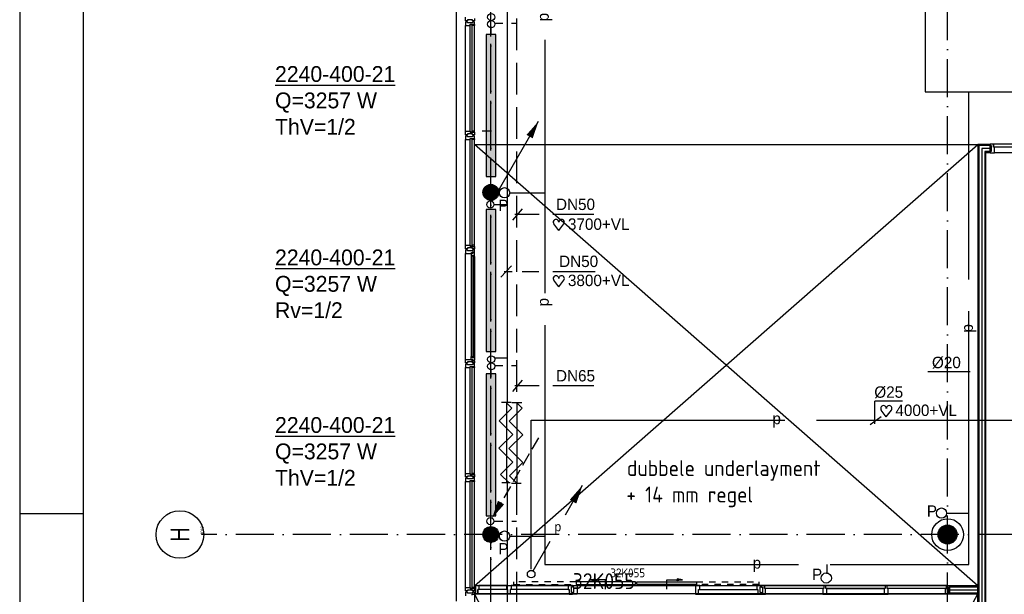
# Model space of a CAD drawing. Extents: x -866131 to -691536, y 173952 to 258052.
# Tile 33 of 160: x -866131 to -850608, y 232078 to 241147. Entities that reach past the tile are written whole.
import ezdxf
from ezdxf.enums import TextEntityAlignment as Align

# ---------------------------------------------------------------- set-up
doc = ezdxf.new("R2010")
doc.units = 0
doc.header["$LTSCALE"] = 100
for name, pattern in [('2322000', [45, 40, -5]), ('2322107', [2000, 1000, 1000]), ('2322108', [7, 5, -2]), ('CENTER4', [5, 3.125, -0.625, 0.625, -0.625]), ('DASHDOT', [9, 6, -1.5, 0, -1.5]), ('HIDDEN', [2, 1, -1])]:
    doc.linetypes.add(name, pattern=pattern)
doc.layers.get('0').update_dxf_attribs({"linetype": 'CONTINUOUS'})
for name, color, linetype in [('00KAD025', 2, 'CONTINUOUS'), ('00KAD070', 5, 'CONTINUOUS'), ('AL$1----_ALGEMEEN', 7, 'CONTINUOUS'), ('AL$1----_MAATVOERING', 7, 'CONTINUOUS'), ('AL$7----_STRAMIEN', 1, 'DASHDOT'), ('AL$8----_HULPKOLOM', 2, 'CONTINUOUS'), ('AL$8----_HULPLIJNEN', 2, 'CONTINUOUS'), ('AL21----_BUITENWAND', 4, 'CONTINUOUS'), ('AL22----_BINNENWAND', 7, 'CONTINUOUS'), ('AL28----_KONSTRUKTIE', 3, 'CONTINUOUS'), ('AL31----_BUITENKOZ', 7, 'CONTINUOUS'), ('AL32----_BINNENKOZ', 7, 'CONTINUOUS'), ('AL32----_KOZIJNMERK', 1, 'CONTINUOUS'), ('ALL-----_REFLIJNEN', 8, 'CONTINUOUS'), ('ALN-----_BLOCKNAAM', 2, 'CONTINUOUS'), ('ALXAA---_GEWBETON', 12, 'CONTINUOUS'), ('ALXOU---_GLAS', 7, 'CONTINUOUS'), ('WI561---', 1, 'CONTINUOUS'), ('WL$1----', 4, 'CONTINUOUS'), ('WL561---', 4, 'CONTINUOUS'), ('WL561---_AANVOER', 4, 'CONTINUOUS'), ('WL561---_RETOUR', 4, 'CONTINUOUS'), ('WL570---_RETOUR', 3, 'CONTINUOUS'), ('WL570---_TOEVOER', 3, 'CONTINUOUS'), ('WM$1----', 1, 'CONTINUOUS'), ('WM570---', 1, 'CONTINUOUS')]:
    doc.layers.add(name, color=color, linetype=linetype)
doc.styles.add('BURO-018', font='BUROFONT.shx', dxfattribs={"height": 180})
doc.styles.add('BURO-025', font='BUROFONT.shx', dxfattribs={"height": 250})
doc.styles.get("Standard").update_dxf_attribs({"font": 'ISOCP'})

# ---------------------------------------------------------------- blocks, each defined once
blk = doc.blocks.new('1010')
at = {"layer": 'AL$7----_STRAMIEN', "color": 7, "linetype": 'CONTINUOUS'}
blk.add_circle((0, 750), 750, dxfattribs=at)
at = {"layer": 'ALN-----_BLOCKNAAM', "linetype": 'CONTINUOUS'}
blk.add_text('1010', height=100, dxfattribs=at).set_placement((0, 0))
blk = doc.blocks.new('32K055')
at = {"layer": 'AL31----_BUITENKOZ'}
for points in [[(273, 144), (355, 160), (355, 144)], [(1728, 144), (1646, 160), (1646, 144)], [(273, 144), (355, 128), (355, 144)], [(516, -3), (516, 144), (273, 144)], [(1485, -3), (1485, 144), (1728, 144)], [(1728, 144), (1646, 128), (1646, 144)]]:
    blk.add_lwpolyline(points, dxfattribs=at)
at = {"layer": 'AL31----_BUITENKOZ', "color": 1, "linetype": 'HIDDEN'}
for points in [[(52, 112), (-933, 112), (-933, 71), (52, 71)], [(1949, 112), (2934, 112), (2934, 71), (1949, 71)]]:
    blk.add_lwpolyline(points, dxfattribs=at)
at = {"layer": 'AL31----_BUITENKOZ', "linetype": 'CONTINUOUS'}
for points in [[(991, 71), (991, 112), (52, 112), (52, 71)], [(1011, 71), (1011, 112), (1949, 112), (1949, 71)]]:
    blk.add_lwpolyline(points, close=True, dxfattribs=at)
at = {"layer": 'AL32----_BINNENKOZ'}
for points in [[(0, -82), (0, -57), (16, -57), (16, 35), (0, 35), (0, 57), (67, 57), (67, -6), (67, -6), (67, -82), (0, -82)], [(2968, -82), (2968, -57), (2952, -57), (2952, 35), (2968, 35), (2968, 57), (2901, 57), (2901, -6), (2918, -6), (2918, -82), (2968, -82)]]:
    blk.add_lwpolyline(points, dxfattribs=at)
blk.add_lwpolyline([(2001, -6), (2001, 57), (1934, 57), (1934, -82), (1984, -82), (1984, -6)], close=True, dxfattribs=at)
at = {"layer": 'AL32----_BINNENKOZ', "color": 1}
for points in [[(2001, 57), (2901, 57)], [(1984, -82), (2918, -82)], [(2001, -6), (2901, -6)]]:
    blk.add_lwpolyline(points, dxfattribs=at)
at = {"layer": 'AL32----_KOZIJNMERK'}
blk.add_text('32K055', height=140, dxfattribs=at).set_placement((593, 185))
at = {"layer": 'ALN-----_BLOCKNAAM', "linetype": 'CONTINUOUS'}
blk.add_text('32K055', height=250, dxfattribs=at).set_placement((0, 0))
blk = doc.blocks.new('LDV1107')
at = {"color": 0, "linetype": 'CONTINUOUS'}
blk.add_line((0.25, 0.43), (6.75, 11.69), dxfattribs=at)
blk.add_lwpolyline([(6.75, 11.69, 0, 1, 0), (5.5, 9.53, 1, 1, 0)], format="xyseb", dxfattribs=at)
blk.add_circle((0, 0), 0.5, dxfattribs=at)
blk = doc.blocks.new('LDV3108')
at = {"color": 0, "linetype": 'CONTINUOUS'}
for p, q in [((6.75, 11.69), (5.81, 10.07)), ((5.44, 9.42), (4.5, 7.79)), ((4.13, 7.14), (3.19, 5.52)), ((2.81, 4.87), (1.88, 3.25)), ((1.5, 2.6), (0.56, 0.97))]:
    blk.add_line(p, q, dxfattribs=at)
blk.add_lwpolyline([(0.25, 0.43, 0, 1, 0), (1.5, 2.6, 1, 1, 0)], format="xyseb", dxfattribs=at)
blk.add_circle((0, 0), 0.5, dxfattribs=at)
blk = doc.blocks.new('LDV1')
at = {"color": 0, "linetype": 'CONTINUOUS'}
for p, q in [((4.5, 7.79), (6.75, 11.69)), ((0.25, 0.43), (2.5, 4.33))]:
    blk.add_line(p, q, dxfattribs=at)
blk.add_lwpolyline([(6.75, 11.69, 0, 1, 0), (5.5, 9.53, 1, 1, 0)], format="xyseb", dxfattribs=at)
blk.add_circle((0, 0), 0.5, dxfattribs=at)
at = {"color": 0, "linetype": 'CONTINUOUS', "style": 'BURO-018'}
blk.add_attdef('LD_TEXT1', text='', height=1.8, dxfattribs=at).set_placement((3.5, 6.06), align=Align.MIDDLE)
blk = doc.blocks.new('2322401')
at = {"color": 0, "linetype": 'CONTINUOUS'}
for p, q in [((-0.5, 0.5, 1), (-0.5, 0.5)), ((-0.5, 0.5, 1), (-0.5, -0.5, 1)), ((0.5, 0.5, 1), (-0.5, 0.5, 1)), ((0.5, 0.5), (-0.5, 0.5)), ((-0.5, 0.5), (-0.5, -0.5)), ((0.5, 0.5, 1), (0.5, 0.5)), ((0.5, -0.5, 1), (0.5, 0.5, 1)), ((0.5, -0.5), (0.5, 0.5)), ((-0.5, -0.5, 1), (-0.5, -0.5)), ((-0.5, -0.5, 1), (0.5, -0.5, 1)), ((-0.5, -0.5), (0.5, -0.5)), ((0.5, -0.5, 1), (0.5, -0.5))]:
    blk.add_line(p, q, dxfattribs=at)
blk = doc.blocks.new('CVHATCH1')
at = {"color": 0, "linetype": 'CONTINUOUS'}
blk.add_solid([(-0.5, -0.5), (0.5, -0.5), (-0.5, 0.5), (0.5, 0.5)], dxfattribs=at)
blk = doc.blocks.new('CVRINFO2')
at = {"color": 0, "linetype": 'CONTINUOUS', "style": 'BURO-025'}
for tag, p in [('CV_TEXT125', (0, 0)), ('CV_TEXT225', (0, -4.17)), ('CV_TEXT325', (0, -8.33)), ('CV_TEXT425', (0, -12.5))]:
    blk.add_attdef(tag, p, '', height=2.5, dxfattribs=at)
blk = doc.blocks.new('HART')
at = {"color": 1}
for q in [(-28.1, 39.5), (51.4, 39.5)]:
    blk.add_line((11.6, -12.9), q, dxfattribs=at)
for centre, start, end in [((-10.5, 52.8), 0, 217.18669), ((33.8, 52.8), 322.81331, 180)]:
    blk.add_arc(centre, 22.1, start, end, dxfattribs=at)
blk = doc.blocks.new('2322000-3')
at = {"layer": 'WM$1----', "color": 0, "style": 'BURO-018'}
for p in [(-857853, 241187), (-857853, 236687), (-851166, 236276)]:
    blk.add_text('p', height=180, rotation=90, dxfattribs=at).set_placement(p, align=Align.MIDDLE)
for p in [(-854197, 234825), (-854509, 232547)]:
    blk.add_text('p', height=180, dxfattribs=at).set_placement(p, align=Align.MIDDLE)

msp = doc.modelspace()

# ---------------------------------------------------------------- linework, layer by layer
at = {"color": 3, "linetype": 'CONTINUOUS'}
for p, q in [((-858535.542, 235108.498), (-858381.078, 235108.498)), ((-858458.211, 235100.716), (-858458.211, 233831.154)), ((-858457.922, 235101.909), (-858371.709, 235015.697)), ((-858374.304, 235104.121), (-858214.847, 235104.121)), ((-858295.347, 235101.763), (-858208.988, 235015.404)), ((-858295.347, 235100.569), (-858295.347, 233831.008)), ((-858371.709, 235015.697), (-858571.733, 234815.673)), ((-858208.988, 235015.404), (-858413.096, 234811.296)), ((-858571.733, 234815.673), (-858357.606, 234601.545)), ((-858413.096, 234811.296), (-858198.969, 234597.169)), ((-858357.606, 234601.545), (-858577.32, 234381.832)), ((-858198.969, 234597.169), (-858418.682, 234377.455)), ((-858577.32, 234381.832), (-858357.606, 234162.118)), ((-858418.682, 234377.455), (-858198.969, 234157.741)), ((-858357.606, 234162.118), (-858548.658, 233971.065)), ((-858198.969, 234157.741), (-858410.525, 233946.186)), ((-858548.658, 233971.065), (-858412.978, 233835.384)), ((-858410.525, 233946.186), (-858295.347, 233831.008)), ((-858396.169, 233835.384), (-858529.968, 233835.384)), ((-858375.359, 233831.008), (-858227.623, 233831.008))]:
    msp.add_line(p, q, dxfattribs=at)
at = {"layer": '00KAD025', "linetype": 'CONTINUOUS'}
for p, q in [((-866131.149, 258051.691), (-866131.149, 173951.691)), ((-866131.149, 233351.691), (-865131.149, 233351.691))]:
    msp.add_line(p, q, dxfattribs=at)
at = {"layer": '00KAD070', "linetype": 'CONTINUOUS'}
msp.add_line((-865131.149, 257051.691), (-865131.149, 174951.691), dxfattribs=at)
at = {"layer": 'AL$1----_ALGEMEEN', "color": 8}
for p, q in [((-858959.826, 217014.366), (-851026.336, 232087.866)), ((-851026.336, 232087.866), (-858959.826, 232086.366)), ((-851026.336, 217014.366), (-858959.826, 232086.366)), ((-858959.826, 232086.366), (-858959.826, 217014.366)), ((-851026.336, 217014.366), (-851026.336, 232087.866))]:
    msp.add_line(p, q, dxfattribs=at)
at = {"layer": 'AL$1----_MAATVOERING', "color": 8}
for p, q in [((-858962.826, 232211.366), (-851026.336, 239176.589)), ((-851026.336, 232212.866), (-858962.826, 239176.589)), ((-858962.826, 232211.366), (-858962.826, 239176.589)), ((-858962.826, 239176.589), (-851026.336, 239176.589)), ((-851026.336, 239176.589), (-851026.336, 232212.866)), ((-851026.336, 232212.866), (-858962.826, 232211.366))]:
    msp.add_line(p, q, dxfattribs=at)
at = {"layer": 'AL$7----_STRAMIEN', "color": 1}
for points in [[(-858702.826, 212264.216), (-858702.826, 252853.354)], [(-858702.826, 212080.001), (-858702.826, 252669.139)], [(-851502.826, 212021.228), (-851502.826, 252610.366)], [(-719909.644, 233021.228), (-863263.924, 233021.228)]]:
    msp.add_lwpolyline(points, dxfattribs=at)
at = {"layer": 'AL$8----_HULPKOLOM', "color": 8}
msp.add_circle((-851502.65, 233021.228), 250, dxfattribs=at)
at = {"layer": 'AL$8----_HULPLIJNEN', "color": 8}
msp.add_line((-850911.326, 230711.739), (-850911.326, 237980.177), dxfattribs=at)
at = {"layer": 'AL21----_BUITENWAND', "color": 8}
msp.add_line((-859242.826, 231971.366), (-859242.826, 250961.366), dxfattribs=at)
at = {"layer": 'AL22----_BINNENWAND', "color": 8}
for p, q in [((-850830.326, 239176.589), (-851026.336, 239176.589)), ((-851026.336, 239176.589), (-851026.336, 228608.866)), ((-850830.326, 239051.589), (-850830.326, 239176.589)), ((-850901.336, 228733.866), (-850901.336, 239051.589)), ((-850901.336, 239051.589), (-850830.326, 239051.589)), ((-851026.336, 232212.866), (-851470.326, 232212.866)), ((-851470.326, 232212.866), (-851470.326, 232087.866)), ((-851470.326, 232087.866), (-851026.336, 232087.866)), ((-851026.336, 232087.866), (-851026.336, 232212.866))]:
    msp.add_line(p, q, dxfattribs=at)
at = {"layer": 'AL22----_BINNENWAND', "color": 8, "linetype": 'CONTINUOUS'}
for p, q in [((-850830.326, 239161.589), (-851011.336, 239161.589)), ((-851011.336, 239161.589), (-851011.336, 228623.866)), ((-850830.326, 239066.589), (-850916.336, 239066.589)), ((-850916.336, 239066.589), (-850916.336, 228718.866)), ((-851470.326, 232197.866), (-851026.336, 232197.866)), ((-851470.326, 232102.866), (-851026.336, 232102.866))]:
    msp.add_line(p, q, dxfattribs=at)
at = {"layer": 'AL28----_KONSTRUKTIE', "color": 8}
for centre, radius in [((-858702.826, 238421.228), 125), ((-858702.826, 238421.228), 125), ((-858702.826, 238421.228), 125), ((-858702.826, 238421.228), 125), ((-851502.65, 233021.228), 150), ((-858702.826, 233021.228), 125), ((-858702.826, 233021.228), 125), ((-858702.826, 233021.228), 125), ((-858702.826, 233021.228), 125)]:
    msp.add_circle(centre, radius, dxfattribs=at)
at = {"layer": 'AL31----_BUITENKOZ', "color": 8}
for p, q in [((-859101.826, 241130.366), (-859101.826, 241186.366)), ((-859072.326, 241130.366), (-859101.826, 241130.366)), ((-858992.326, 241144.366), (-859072.326, 241144.366)), ((-859072.326, 241144.366), (-859072.326, 241130.366)), ((-858992.326, 241130.366), (-858992.326, 241144.366)), ((-858962.826, 241130.366), (-858992.326, 241130.366)), ((-858962.826, 241163.366), (-858962.826, 241130.366)), ((-859101.826, 239386.366), (-859101.826, 241056.366)), ((-858962.826, 239386.366), (-858962.826, 241056.366)), ((-859101.826, 237586.366), (-859101.826, 239256.366)), ((-858962.826, 237586.366), (-858962.826, 239256.366)), ((-859072.326, 237512.366), (-859101.826, 237512.366)), ((-859101.826, 237512.366), (-859101.826, 237456.366)), ((-859072.326, 237498.366), (-859072.326, 237512.366)), ((-858962.826, 237512.366), (-858992.326, 237512.366)), ((-858992.326, 237512.366), (-858992.326, 237498.366)), ((-858962.826, 237479.366), (-858962.826, 237512.366)), ((-859101.826, 235786.366), (-859101.826, 237456.366)), ((-859101.826, 237456.366), (-859013.826, 237456.366)), ((-858992.326, 237498.366), (-859072.326, 237498.366)), ((-859013.826, 237456.366), (-859013.826, 237465.366)), ((-859013.826, 237465.366), (-858998.826, 237465.366)), ((-858998.826, 237461.683), (-859013.826, 237461.683)), ((-859013.826, 237461.683), (-859013.826, 237456.366)), ((-859013.826, 237456.366), (-859013.826, 237409.242)), ((-859013.826, 237409.242), (-859013.826, 235833.491)), ((-859013.826, 237409.242), (-859000.826, 237407.183)), ((-859000.826, 237407.183), (-859000.826, 237424.183)), ((-859000.826, 237424.183), (-858959.826, 237424.183)), ((-858998.826, 237465.366), (-858998.826, 237479.366)), ((-858998.826, 237479.366), (-858962.826, 237479.366)), ((-858998.826, 237453.683), (-858998.826, 237461.683)), ((-858993.826, 237453.683), (-858998.826, 237453.683)), ((-858964.068, 237476.183), (-858993.826, 237476.183)), ((-858993.826, 237476.183), (-858993.826, 237453.683)), ((-858962.123, 237424.183), (-858975.655, 237424.183)), ((-858975.655, 237424.183), (-858975.655, 237407.183)), ((-858975.655, 237407.183), (-858962.123, 237407.183)), ((-858964.068, 237469.117), (-858964.068, 237476.183)), ((-858959.826, 237466.668), (-858964.068, 237469.117)), ((-858962.123, 237407.183), (-858962.123, 237424.183)), ((-858959.826, 237424.183), (-858959.826, 237466.668)), ((-858959.826, 237409.242), (-858959.826, 235833.491)), ((-859013.826, 235833.491), (-859000.826, 235835.55)), ((-859013.826, 235786.366), (-859013.826, 235833.491)), ((-859000.826, 235835.55), (-859000.826, 235818.55)), ((-859000.826, 235818.55), (-858959.826, 235818.55)), ((-858975.655, 235818.55), (-858975.655, 235835.55)), ((-858975.655, 235835.55), (-858962.123, 235835.55)), ((-858962.123, 235818.55), (-858975.655, 235818.55)), ((-858962.123, 235835.55), (-858962.123, 235818.55)), ((-858959.826, 235818.55), (-858959.826, 235776.064)), ((-859101.826, 235730.366), (-859101.826, 235786.366)), ((-859101.826, 235786.366), (-859013.826, 235786.366)), ((-859072.326, 235730.366), (-859101.826, 235730.366)), ((-859101.826, 233986.366), (-859101.826, 235656.366)), ((-858992.326, 235744.366), (-859072.326, 235744.366)), ((-859072.326, 235744.366), (-859072.326, 235730.366)), ((-859013.826, 235786.366), (-859013.826, 235777.366)), ((-859013.826, 235781.05), (-859013.826, 235786.366)), ((-858998.826, 235781.05), (-859013.826, 235781.05)), ((-859013.826, 235777.366), (-858998.826, 235777.366)), ((-858993.826, 235789.05), (-858998.826, 235789.05)), ((-858998.826, 235789.05), (-858998.826, 235781.05)), ((-858998.826, 235777.366), (-858998.826, 235763.366)), ((-858998.826, 235763.366), (-858962.826, 235763.366)), ((-858993.826, 235766.55), (-858993.826, 235789.05)), ((-858964.068, 235766.55), (-858993.826, 235766.55)), ((-858992.326, 235730.366), (-858992.326, 235744.366)), ((-858962.826, 235730.366), (-858992.326, 235730.366)), ((-858959.826, 235776.064), (-858964.068, 235773.615)), ((-858964.068, 235773.615), (-858964.068, 235766.55)), ((-858962.826, 235763.366), (-858962.826, 235730.366)), ((-858962.826, 233986.366), (-858962.826, 235656.366)), ((-859101.826, 232186.366), (-859101.826, 233856.366)), ((-858962.826, 232186.366), (-858962.826, 233856.366)), ((-859072.326, 232112.366), (-859101.826, 232112.366)), ((-859101.826, 232112.366), (-859101.826, 232056.366)), ((-859072.326, 232098.366), (-859072.326, 232112.366)), ((-858992.326, 232098.366), (-859072.326, 232098.366)), ((-858998.826, 232065.366), (-858998.826, 232079.366)), ((-858998.826, 232079.366), (-858962.826, 232079.366)), ((-858962.826, 232112.366), (-858992.326, 232112.366)), ((-858992.326, 232112.366), (-858992.326, 232098.366)), ((-858962.826, 232079.366), (-858962.826, 232112.366))]:
    msp.add_line(p, q, dxfattribs=at)
at = {"layer": 'AL31----_BUITENKOZ', "color": 8, "linetype": 'CONTINUOUS'}
for p, q in [((-859095.826, 241112.366), (-859101.826, 241112.366)), ((-859101.826, 241112.366), (-859101.826, 241093.439)), ((-859101.826, 241093.439), (-859101.826, 241056.366)), ((-859081.826, 241112.366), (-859095.826, 241112.366)), ((-859072.826, 241112.366), (-859081.826, 241112.366)), ((-859081.826, 241112.366), (-859081.826, 241112.366)), ((-859072.826, 241098.366), (-859072.826, 241112.366)), ((-858992.826, 241098.366), (-859072.826, 241098.366)), ((-858982.826, 241112.366), (-858992.826, 241112.366)), ((-858992.826, 241112.366), (-858992.826, 241098.366)), ((-858968.826, 241112.366), (-858982.826, 241112.366)), ((-858982.826, 241112.366), (-858982.826, 241112.366)), ((-858962.826, 241112.366), (-858968.826, 241112.366)), ((-858962.826, 241073.366), (-858962.826, 241112.366)), ((-859101.826, 241056.366), (-859094.826, 241056.366)), ((-859094.826, 241056.366), (-859090.826, 241056.366)), ((-859090.826, 241056.366), (-859082.826, 241056.366)), ((-859082.826, 241056.366), (-859029.826, 241056.366)), ((-859029.826, 241056.366), (-859029.826, 241073.366)), ((-859029.826, 241073.366), (-858962.826, 241073.366)), ((-858999.826, 241073.366), (-858967.826, 241073.366)), ((-858999.826, 241056.366), (-858999.826, 241073.366)), ((-858962.826, 241056.366), (-858999.826, 241056.366)), ((-858967.826, 241073.366), (-858967.826, 241068.366)), ((-858967.826, 241068.366), (-858962.826, 241068.366)), ((-858962.826, 241068.366), (-858962.826, 241056.366)), ((-859101.826, 239349.294), (-859101.826, 239386.366)), ((-859101.826, 239386.366), (-859094.826, 239386.366)), ((-859094.826, 239386.366), (-859090.826, 239386.366)), ((-859090.826, 239386.366), (-859082.826, 239386.366)), ((-859082.826, 239386.366), (-859029.826, 239386.366)), ((-859029.826, 239386.366), (-859029.826, 239369.366)), ((-859029.826, 239369.366), (-858962.826, 239369.366)), ((-858962.826, 239386.366), (-858999.826, 239386.366)), ((-858999.826, 239386.366), (-858999.826, 239369.366)), ((-858999.826, 239369.366), (-858967.826, 239369.366)), ((-858967.826, 239369.366), (-858967.826, 239374.366)), ((-858967.826, 239374.366), (-858962.826, 239374.366)), ((-858962.826, 239374.366), (-858962.826, 239386.366)), ((-858962.826, 239369.366), (-858962.826, 239330.366)), ((-859101.826, 239330.366), (-859101.826, 239349.294)), ((-859095.826, 239330.366), (-859101.826, 239330.366)), ((-859095.826, 239312.366), (-859101.826, 239312.366)), ((-859101.826, 239312.366), (-859101.826, 239293.439)), ((-859101.826, 239293.439), (-859101.826, 239256.366)), ((-859101.826, 239256.366), (-859094.826, 239256.366)), ((-859082.326, 239330.366), (-859095.826, 239330.366)), ((-859081.826, 239312.366), (-859095.826, 239312.366)), ((-859094.826, 239256.366), (-859090.826, 239256.366)), ((-859090.826, 239256.366), (-859082.826, 239256.366)), ((-859082.826, 239256.366), (-859029.826, 239256.366)), ((-859072.826, 239330.366), (-859082.326, 239330.366)), ((-859082.326, 239330.366), (-859082.326, 239330.366)), ((-859072.826, 239312.366), (-859081.826, 239312.366)), ((-859081.826, 239312.366), (-859081.826, 239312.366)), ((-858992.826, 239344.366), (-859072.826, 239344.366)), ((-859072.826, 239344.366), (-859072.826, 239330.366)), ((-859072.826, 239298.366), (-859072.826, 239312.366)), ((-858992.826, 239298.366), (-859072.826, 239298.366)), ((-859029.826, 239256.366), (-859029.826, 239273.366)), ((-859029.826, 239273.366), (-858962.826, 239273.366)), ((-858999.826, 239273.366), (-858967.826, 239273.366)), ((-858999.826, 239256.366), (-858999.826, 239273.366)), ((-858962.826, 239256.366), (-858999.826, 239256.366)), ((-858992.826, 239330.366), (-858992.826, 239344.366)), ((-858982.826, 239330.366), (-858992.826, 239330.366)), ((-858982.826, 239312.366), (-858992.826, 239312.366)), ((-858992.826, 239312.366), (-858992.826, 239298.366)), ((-858968.826, 239330.366), (-858982.826, 239330.366)), ((-858982.826, 239330.366), (-858982.826, 239330.366)), ((-858968.826, 239312.366), (-858982.826, 239312.366)), ((-858982.826, 239312.366), (-858982.826, 239312.366)), ((-858962.826, 239330.366), (-858968.826, 239330.366)), ((-858962.826, 239312.366), (-858968.826, 239312.366)), ((-858967.826, 239273.366), (-858967.826, 239268.366)), ((-858967.826, 239268.366), (-858962.826, 239268.366)), ((-858962.826, 239273.366), (-858962.826, 239312.366)), ((-858962.826, 239268.366), (-858962.826, 239256.366)), ((-859101.826, 237549.294), (-859101.826, 237586.366)), ((-859101.826, 237586.366), (-859094.826, 237586.366)), ((-859101.826, 237530.366), (-859101.826, 237549.294)), ((-859095.826, 237530.366), (-859101.826, 237530.366)), ((-859082.326, 237530.366), (-859095.826, 237530.366)), ((-859094.826, 237586.366), (-859090.826, 237586.366)), ((-859090.826, 237586.366), (-859082.826, 237586.366)), ((-859082.826, 237586.366), (-859029.826, 237586.366)), ((-859072.826, 237530.366), (-859082.326, 237530.366)), ((-859082.326, 237530.366), (-859082.326, 237530.366)), ((-858992.826, 237544.366), (-859072.826, 237544.366)), ((-859072.826, 237544.366), (-859072.826, 237530.366)), ((-859029.826, 237586.366), (-859029.826, 237569.366)), ((-859029.826, 237569.366), (-858962.826, 237569.366)), ((-858962.826, 237586.366), (-858999.826, 237586.366)), ((-858999.826, 237586.366), (-858999.826, 237569.366)), ((-858999.826, 237569.366), (-858967.826, 237569.366)), ((-858992.826, 237530.366), (-858992.826, 237544.366)), ((-858982.826, 237530.366), (-858992.826, 237530.366)), ((-858968.826, 237530.366), (-858982.826, 237530.366)), ((-858982.826, 237530.366), (-858982.826, 237530.366)), ((-858962.826, 237530.366), (-858968.826, 237530.366)), ((-858967.826, 237569.366), (-858967.826, 237574.366)), ((-858967.826, 237574.366), (-858962.826, 237574.366)), ((-858962.826, 237574.366), (-858962.826, 237586.366)), ((-858962.826, 237569.366), (-858962.826, 237530.366)), ((-859095.826, 235712.366), (-859101.826, 235712.366)), ((-859101.826, 235712.366), (-859101.826, 235693.439)), ((-859101.826, 235693.439), (-859101.826, 235656.366)), ((-859101.826, 235656.366), (-859094.826, 235656.366)), ((-859081.826, 235712.366), (-859095.826, 235712.366)), ((-859094.826, 235656.366), (-859090.826, 235656.366)), ((-859090.826, 235656.366), (-859082.826, 235656.366)), ((-859082.826, 235656.366), (-859029.826, 235656.366)), ((-859072.826, 235712.366), (-859081.826, 235712.366)), ((-859081.826, 235712.366), (-859081.826, 235712.366)), ((-859072.826, 235698.366), (-859072.826, 235712.366)), ((-858992.826, 235698.366), (-859072.826, 235698.366)), ((-859029.826, 235656.366), (-859029.826, 235673.366)), ((-859029.826, 235673.366), (-858962.826, 235673.366)), ((-858999.826, 235673.366), (-858967.826, 235673.366)), ((-858999.826, 235656.366), (-858999.826, 235673.366)), ((-858962.826, 235656.366), (-858999.826, 235656.366)), ((-858982.826, 235712.366), (-858992.826, 235712.366)), ((-858992.826, 235712.366), (-858992.826, 235698.366)), ((-858968.826, 235712.366), (-858982.826, 235712.366)), ((-858982.826, 235712.366), (-858982.826, 235712.366)), ((-858962.826, 235712.366), (-858968.826, 235712.366)), ((-858967.826, 235673.366), (-858967.826, 235668.366)), ((-858967.826, 235668.366), (-858962.826, 235668.366)), ((-858962.826, 235673.366), (-858962.826, 235712.366)), ((-858962.826, 235668.366), (-858962.826, 235656.366)), ((-859101.826, 233949.294), (-859101.826, 233986.366)), ((-859101.826, 233986.366), (-859094.826, 233986.366)), ((-859101.826, 233930.366), (-859101.826, 233949.294)), ((-859094.826, 233986.366), (-859090.826, 233986.366)), ((-859090.826, 233986.366), (-859082.826, 233986.366)), ((-859082.826, 233986.366), (-859029.826, 233986.366)), ((-858992.826, 233944.366), (-859072.826, 233944.366)), ((-859072.826, 233944.366), (-859072.826, 233930.366)), ((-859029.826, 233986.366), (-859029.826, 233969.366)), ((-859029.826, 233969.366), (-858962.826, 233969.366)), ((-858962.826, 233986.366), (-858999.826, 233986.366)), ((-858999.826, 233986.366), (-858999.826, 233969.366)), ((-858999.826, 233969.366), (-858967.826, 233969.366)), ((-858992.826, 233930.366), (-858992.826, 233944.366)), ((-858967.826, 233969.366), (-858967.826, 233974.366)), ((-858967.826, 233974.366), (-858962.826, 233974.366)), ((-858962.826, 233974.366), (-858962.826, 233986.366)), ((-858962.826, 233969.366), (-858962.826, 233930.366)), ((-859095.826, 233930.366), (-859101.826, 233930.366)), ((-859095.826, 233912.366), (-859101.826, 233912.366)), ((-859101.826, 233912.366), (-859101.826, 233893.439)), ((-859101.826, 233893.439), (-859101.826, 233856.366)), ((-859101.826, 233856.366), (-859094.826, 233856.366)), ((-859082.326, 233930.366), (-859095.826, 233930.366)), ((-859081.826, 233912.366), (-859095.826, 233912.366)), ((-859094.826, 233856.366), (-859090.826, 233856.366)), ((-859090.826, 233856.366), (-859082.826, 233856.366)), ((-859082.826, 233856.366), (-859029.826, 233856.366)), ((-859072.826, 233930.366), (-859082.326, 233930.366)), ((-859082.326, 233930.366), (-859082.326, 233930.366)), ((-859072.826, 233912.366), (-859081.826, 233912.366)), ((-859081.826, 233912.366), (-859081.826, 233912.366)), ((-859072.826, 233898.366), (-859072.826, 233912.366)), ((-858992.826, 233898.366), (-859072.826, 233898.366)), ((-859029.826, 233856.366), (-859029.826, 233873.366)), ((-859029.826, 233873.366), (-858962.826, 233873.366)), ((-858999.826, 233873.366), (-858967.826, 233873.366)), ((-858999.826, 233856.366), (-858999.826, 233873.366)), ((-858962.826, 233856.366), (-858999.826, 233856.366)), ((-858982.826, 233930.366), (-858992.826, 233930.366)), ((-858982.826, 233912.366), (-858992.826, 233912.366)), ((-858992.826, 233912.366), (-858992.826, 233898.366)), ((-858968.826, 233930.366), (-858982.826, 233930.366)), ((-858982.826, 233930.366), (-858982.826, 233930.366)), ((-858968.826, 233912.366), (-858982.826, 233912.366)), ((-858982.826, 233912.366), (-858982.826, 233912.366)), ((-858962.826, 233930.366), (-858968.826, 233930.366)), ((-858962.826, 233912.366), (-858968.826, 233912.366)), ((-858967.826, 233873.366), (-858967.826, 233868.366)), ((-858967.826, 233868.366), (-858962.826, 233868.366)), ((-858962.826, 233873.366), (-858962.826, 233912.366)), ((-858962.826, 233868.366), (-858962.826, 233856.366)), ((-859101.826, 232149.294), (-859101.826, 232186.366)), ((-859101.826, 232186.366), (-859094.826, 232186.366)), ((-859101.826, 232130.366), (-859101.826, 232149.294)), ((-859095.826, 232130.366), (-859101.826, 232130.366)), ((-859082.326, 232130.366), (-859095.826, 232130.366)), ((-859094.826, 232186.366), (-859090.826, 232186.366)), ((-859090.826, 232186.366), (-859082.826, 232186.366)), ((-859082.826, 232186.366), (-859029.826, 232186.366)), ((-859072.826, 232130.366), (-859082.326, 232130.366)), ((-859082.326, 232130.366), (-859082.326, 232130.366)), ((-858992.826, 232144.366), (-859072.826, 232144.366)), ((-859072.826, 232144.366), (-859072.826, 232130.366)), ((-859029.826, 232186.366), (-859029.826, 232169.366)), ((-859029.826, 232169.366), (-858962.826, 232169.366)), ((-858962.826, 232186.366), (-858999.826, 232186.366)), ((-858999.826, 232186.366), (-858999.826, 232169.366)), ((-858999.826, 232169.366), (-858967.826, 232169.366)), ((-858992.826, 232130.366), (-858992.826, 232144.366)), ((-858982.826, 232130.366), (-858992.826, 232130.366)), ((-858968.826, 232130.366), (-858982.826, 232130.366)), ((-858982.826, 232130.366), (-858982.826, 232130.366)), ((-858962.826, 232130.366), (-858968.826, 232130.366)), ((-858967.826, 232169.366), (-858967.826, 232174.366)), ((-858967.826, 232174.366), (-858962.826, 232174.366)), ((-858962.826, 232174.366), (-858962.826, 232186.366)), ((-858962.826, 232169.366), (-858962.826, 232130.366))]:
    msp.add_line(p, q, dxfattribs=at)
at = {"layer": 'AL32----_BINNENKOZ', "color": 8}
for p, q in [((-850780.326, 239183.589), (-850780.326, 239132.589)), ((-858907.826, 232079.366), (-858907.826, 232155.366)), ((-854388.326, 232218.366), (-854388.326, 232167.366))]:
    msp.add_line(p, q, dxfattribs=at)
for points in [[(-850830.326, 239183.589), (-850830.326, 239158.589), (-850814.326, 239158.589), (-850814.326, 239066.589), (-850830.326, 239066.589), (-850830.326, 239044.589), (-850763.326, 239044.589), (-850763.326, 239132.589), (-850780.326, 239132.589), (-850780.326, 239183.589), (-850830.326, 239183.589)], [(-849845.826, 239183.589), (-850780.326, 239183.589)], [(-849862.826, 239132.589), (-850763.326, 239132.589)], [(-849862.826, 239044.589), (-850763.325, 239044.589)], [(-858957.826, 232079.366), (-858957.826, 232104.366), (-858941.826, 232104.366), (-858941.826, 232196.366), (-858957.826, 232196.366), (-858957.826, 232218.366), (-858890.826, 232218.366), (-858890.826, 232155.366), (-858907.826, 232155.366), (-858907.826, 232079.366), (-858957.826, 232079.366)], [(-858433.326, 232079.366), (-858907.826, 232079.366)], [(-858450.326, 232155.366), (-858890.826, 232155.366)], [(-858450.326, 232218.366), (-858890.825, 232218.366)], [(-858433.326, 232079.366), (-858433.326, 232155.366), (-858450.326, 232155.366), (-858450.326, 232218.366), (-858383.326, 232218.366), (-858383.326, 232155.366), (-858400.326, 232155.366), (-858400.326, 232079.366), (-858433.326, 232079.366)], [(-857466.326, 232079.366), (-858400.326, 232079.366)], [(-857483.326, 232218.366), (-858383.326, 232218.366)], [(-857483.326, 232218.366), (-858383.326, 232218.366)], [(-857483.326, 232155.366), (-858383.326, 232155.366)], [(-857416.326, 232079.366), (-857416.326, 232104.366), (-857432.326, 232104.366), (-857432.326, 232196.366), (-857416.326, 232196.366), (-857416.326, 232218.366), (-857483.326, 232218.366), (-857483.326, 232155.366), (-857466.326, 232155.366), (-857466.326, 232079.366), (-857416.326, 232079.366)], [(-854438.326, 232218.366), (-854438.326, 232193.366), (-854422.326, 232193.366), (-854422.326, 232101.366), (-854438.326, 232101.366), (-854438.326, 232079.366), (-854371.326, 232079.366), (-854371.326, 232167.366), (-854388.326, 232167.366), (-854388.326, 232218.366), (-854438.326, 232218.366)], [(-853453.826, 232218.366), (-854388.326, 232218.366)], [(-853470.826, 232167.366), (-854371.326, 232167.366)], [(-853470.826, 232079.366), (-854371.325, 232079.366)], [(-853453.826, 232218.366), (-853453.826, 232167.366), (-853470.826, 232167.366), (-853470.826, 232079.366), (-853403.826, 232079.366), (-853403.826, 232167.366), (-853420.826, 232167.366), (-853420.826, 232218.366), (-853453.826, 232218.366)], [(-853420.826, 232218.366), (-852486.826, 232218.366)], [(-852486.826, 232218.366), (-853420.826, 232218.366)], [(-853403.826, 232167.366), (-852503.826, 232167.366)], [(-852503.826, 232167.366), (-853403.826, 232167.366)], [(-853403.826, 232079.366), (-852503.826, 232079.366)], [(-852503.826, 232079.366), (-853403.826, 232079.366)], [(-853403.826, 232079.366), (-852503.826, 232079.366)], [(-852503.826, 232079.366), (-853403.826, 232079.366)], [(-852486.826, 232218.366), (-852486.826, 232167.366), (-852503.826, 232167.366), (-852503.826, 232079.366), (-852436.826, 232079.366), (-852436.826, 232167.366), (-852453.826, 232167.366), (-852453.826, 232218.366), (-852486.826, 232218.366)], [(-851520.326, 232218.366), (-852453.826, 232218.366)], [(-851537.326, 232167.366), (-852436.826, 232167.366)], [(-851537.326, 232079.366), (-852436.826, 232079.366)], [(-851537.326, 232079.366), (-852436.826, 232079.366)], [(-851470.326, 232218.366), (-851470.326, 232193.366), (-851486.326, 232193.366), (-851486.326, 232101.366), (-851470.326, 232101.366), (-851470.326, 232079.366), (-851537.326, 232079.366), (-851537.326, 232167.366), (-851520.326, 232167.366), (-851520.326, 232218.366), (-851470.326, 232218.366)]]:
    msp.add_lwpolyline(points, dxfattribs=at)
at = {"layer": 'ALL-----_REFLIJNEN', "color": 8, "linetype": 'CONTINUOUS'}
for p, q in [((-850830.326, 239114.089), (-850963.836, 239114.089)), ((-850963.836, 239114.089), (-850963.836, 228671.366)), ((-851470.326, 232150.366), (-851026.336, 232150.366))]:
    msp.add_line(p, q, dxfattribs=at)
at = {"layer": 'ALXAA---_GEWBETON', "color": 8}
for p, q in [((-858826.835, 238436.94), (-858578.818, 238436.94)), ((-858826.835, 238436.94), (-858578.818, 238436.94)), ((-858826.835, 238436.94), (-858578.818, 238436.94)), ((-858826.835, 238436.94), (-858578.818, 238436.94)), ((-858822.616, 238456.94), (-858583.036, 238456.94)), ((-858822.616, 238456.94), (-858583.036, 238456.94)), ((-858822.616, 238456.94), (-858583.036, 238456.94)), ((-858822.616, 238456.94), (-858583.036, 238456.94)), ((-858814.724, 238476.94), (-858590.929, 238476.94)), ((-858814.724, 238476.94), (-858590.929, 238476.94)), ((-858814.724, 238476.94), (-858590.929, 238476.94)), ((-858814.724, 238476.94), (-858590.929, 238476.94)), ((-858802.288, 238496.94), (-858603.365, 238496.94)), ((-858802.288, 238496.94), (-858603.365, 238496.94)), ((-858802.288, 238496.94), (-858603.365, 238496.94)), ((-858802.288, 238496.94), (-858603.365, 238496.94)), ((-858783.226, 238516.94), (-858622.427, 238516.94)), ((-858783.226, 238516.94), (-858622.427, 238516.94)), ((-858783.226, 238516.94), (-858622.427, 238516.94)), ((-858783.226, 238516.94), (-858622.427, 238516.94)), ((-858750.108, 238536.94), (-858655.545, 238536.94)), ((-858750.108, 238536.94), (-858655.545, 238536.94)), ((-858750.108, 238536.94), (-858655.545, 238536.94)), ((-858750.108, 238536.94), (-858655.545, 238536.94)), ((-858827.753, 238416.94), (-858577.9, 238416.94)), ((-858827.753, 238416.94), (-858577.9, 238416.94)), ((-858827.753, 238416.94), (-858577.9, 238416.94)), ((-858827.753, 238416.94), (-858577.9, 238416.94)), ((-858825.444, 238396.94), (-858580.208, 238396.94)), ((-858825.444, 238396.94), (-858580.208, 238396.94)), ((-858825.444, 238396.94), (-858580.208, 238396.94)), ((-858825.444, 238396.94), (-858580.208, 238396.94)), ((-858819.718, 238376.94), (-858585.935, 238376.94)), ((-858819.718, 238376.94), (-858585.935, 238376.94)), ((-858819.718, 238376.94), (-858585.935, 238376.94)), ((-858819.718, 238376.94), (-858585.935, 238376.94)), ((-858810.028, 238356.94), (-858595.625, 238356.94)), ((-858810.028, 238356.94), (-858595.625, 238356.94)), ((-858810.028, 238356.94), (-858595.625, 238356.94)), ((-858810.028, 238356.94), (-858595.625, 238356.94)), ((-858795.134, 238336.94), (-858610.519, 238336.94)), ((-858795.134, 238336.94), (-858610.519, 238336.94)), ((-858795.134, 238336.94), (-858610.519, 238336.94)), ((-858795.134, 238336.94), (-858610.519, 238336.94)), ((-858771.74, 238316.94), (-858633.912, 238316.94)), ((-858771.74, 238316.94), (-858633.912, 238316.94)), ((-858771.74, 238316.94), (-858633.912, 238316.94)), ((-858771.74, 238316.94), (-858633.912, 238316.94)), ((-858716.156, 238296.94), (-858689.496, 238296.94)), ((-858716.156, 238296.94), (-858689.496, 238296.94)), ((-858716.156, 238296.94), (-858689.496, 238296.94)), ((-858716.156, 238296.94), (-858689.496, 238296.94)), ((-851562.65, 232883.75), (-851562.65, 233158.705)), ((-851542.65, 232876.659), (-851542.65, 233165.796)), ((-851522.65, 232872.567), (-851522.65, 233169.888)), ((-851502.65, 232871.228), (-851502.65, 233171.228)), ((-851482.65, 232872.567), (-851482.65, 233169.888)), ((-851462.65, 232876.659), (-851462.65, 233165.796)), ((-851442.65, 232883.75), (-851442.65, 233158.705)), ((-858827.753, 233016.94), (-858577.9, 233016.94)), ((-858827.753, 233016.94), (-858577.9, 233016.94)), ((-858827.753, 233016.94), (-858577.9, 233016.94)), ((-858827.753, 233016.94), (-858577.9, 233016.94)), ((-858826.835, 233036.94), (-858578.818, 233036.94)), ((-858826.835, 233036.94), (-858578.818, 233036.94)), ((-858826.835, 233036.94), (-858578.818, 233036.94)), ((-858826.835, 233036.94), (-858578.818, 233036.94)), ((-858822.616, 233056.94), (-858583.036, 233056.94)), ((-858822.616, 233056.94), (-858583.036, 233056.94)), ((-858822.616, 233056.94), (-858583.036, 233056.94)), ((-858822.616, 233056.94), (-858583.036, 233056.94)), ((-858814.724, 233076.94), (-858590.929, 233076.94)), ((-858814.724, 233076.94), (-858590.929, 233076.94)), ((-858814.724, 233076.94), (-858590.929, 233076.94)), ((-858814.724, 233076.94), (-858590.929, 233076.94)), ((-858802.288, 233096.94), (-858603.365, 233096.94)), ((-858802.288, 233096.94), (-858603.365, 233096.94)), ((-858802.288, 233096.94), (-858603.365, 233096.94)), ((-858802.288, 233096.94), (-858603.365, 233096.94)), ((-858783.226, 233116.94), (-858622.427, 233116.94)), ((-858783.226, 233116.94), (-858622.427, 233116.94)), ((-858783.226, 233116.94), (-858622.427, 233116.94)), ((-858783.226, 233116.94), (-858622.427, 233116.94)), ((-858750.108, 233136.94), (-858655.545, 233136.94)), ((-858750.108, 233136.94), (-858655.545, 233136.94)), ((-858750.108, 233136.94), (-858655.545, 233136.94)), ((-858750.108, 233136.94), (-858655.545, 233136.94)), ((-851642.65, 232967.376), (-851642.65, 233075.079)), ((-851622.65, 232931.228), (-851622.65, 233111.228)), ((-851602.65, 232909.424), (-851602.65, 233133.031)), ((-851582.65, 232894.342), (-851582.65, 233148.113)), ((-851422.65, 232894.342), (-851422.65, 233148.113)), ((-851402.65, 232909.424), (-851402.65, 233133.031)), ((-851382.65, 232931.228), (-851382.65, 233111.228)), ((-851362.65, 232967.376), (-851362.65, 233075.079)), ((-858825.444, 232996.94), (-858580.208, 232996.94)), ((-858825.444, 232996.94), (-858580.208, 232996.94)), ((-858825.444, 232996.94), (-858580.208, 232996.94)), ((-858825.444, 232996.94), (-858580.208, 232996.94)), ((-858819.718, 232976.94), (-858585.935, 232976.94)), ((-858819.718, 232976.94), (-858585.935, 232976.94)), ((-858819.718, 232976.94), (-858585.935, 232976.94)), ((-858819.718, 232976.94), (-858585.935, 232976.94)), ((-858810.028, 232956.94), (-858595.625, 232956.94)), ((-858810.028, 232956.94), (-858595.625, 232956.94)), ((-858810.028, 232956.94), (-858595.625, 232956.94)), ((-858810.028, 232956.94), (-858595.625, 232956.94)), ((-858795.134, 232936.94), (-858610.519, 232936.94)), ((-858795.134, 232936.94), (-858610.519, 232936.94)), ((-858795.134, 232936.94), (-858610.519, 232936.94)), ((-858795.134, 232936.94), (-858610.519, 232936.94)), ((-858771.74, 232916.94), (-858633.912, 232916.94)), ((-858771.74, 232916.94), (-858633.912, 232916.94)), ((-858771.74, 232916.94), (-858633.912, 232916.94)), ((-858771.74, 232916.94), (-858633.912, 232916.94)), ((-858716.156, 232896.94), (-858689.496, 232896.94)), ((-858716.156, 232896.94), (-858689.496, 232896.94)), ((-858716.156, 232896.94), (-858689.496, 232896.94)), ((-858716.156, 232896.94), (-858689.496, 232896.94))]:
    msp.add_line(p, q, dxfattribs=at)
at = {"layer": 'ALXOU---_GLAS', "color": 8}
for p, q in [((-859027.826, 241071.366), (-859001.826, 241071.366)), ((-859027.826, 239371.366), (-859027.826, 241071.366)), ((-859001.826, 241071.366), (-859001.826, 239371.366)), ((-859001.826, 239371.366), (-859027.826, 239371.366)), ((-859027.826, 239271.366), (-859001.826, 239271.366)), ((-859027.826, 237571.366), (-859027.826, 239271.366)), ((-859001.826, 239271.366), (-859001.826, 237571.366)), ((-859001.826, 237571.366), (-859027.826, 237571.366)), ((-858998.826, 237422.183), (-858977.655, 237422.183)), ((-858998.826, 235820.55), (-858998.826, 237422.183)), ((-858977.655, 237422.183), (-858977.655, 235820.55)), ((-858977.655, 235820.55), (-858998.826, 235820.55)), ((-859027.826, 235671.366), (-859001.826, 235671.366)), ((-859027.826, 233971.366), (-859027.826, 235671.366)), ((-859001.826, 235671.366), (-859001.826, 233971.366)), ((-859001.826, 233971.366), (-859027.826, 233971.366)), ((-859027.826, 233871.366), (-859001.826, 233871.366)), ((-859027.826, 232171.366), (-859027.826, 233871.366)), ((-859001.826, 233871.366), (-859001.826, 232171.366)), ((-859001.826, 232171.366), (-859027.826, 232171.366))]:
    msp.add_line(p, q, dxfattribs=at)
at = {"layer": 'WI561---'}
for p, q in [((-858354.81, 237984.307), (-858203.793, 238163.915)), ((-858327.188, 238077.053), (-857939.738, 238077.053)), ((-857726.422, 238077.053), (-857081.074, 238077.053)), ((-858546.334, 237081.288), (-858378.941, 237262.543)), ((-858490.536, 237174.546), (-858364.991, 237174.546)), ((-858211.547, 237174.546), (-857946.506, 237174.546)), ((-857723.315, 237174.546), (-857059.53, 237174.546)), ((-858354.81, 235278.632), (-858203.793, 235458.241)), ((-858327.188, 235371.379), (-857939.738, 235371.379)), ((-857726.422, 235371.379), (-857081.074, 235371.379))]:
    msp.add_line(p, q, dxfattribs=at)
at = {"layer": 'WL$1----', "linetype": '2322000'}
for p, q in [((-857852.949, 249828.091), (-857852.949, 232546.562)), ((-851855.08, 243823.15), (-851855.08, 240007.713)), ((-851165.703, 232546.562), (-851165.703, 240005.711)), ((-851165.703, 240005.711), (-839583.603, 240005.711)), ((-858068.094, 234825.124), (-832325.18, 234825.124)), ((-858068.094, 232473.499), (-858068.094, 234825.124)), ((-857852.949, 232546.562), (-851165.703, 232546.562)), ((-853405.991, 232546.562), (-853405.991, 232399.847))]:
    msp.add_line(p, q, dxfattribs=at)
at = {"layer": 'WL$1----'}
for p, q in [((-851855.08, 240007.713), (-851165.703, 240005.711)), ((-858405.735, 238414.843), (-857853.096, 238414.843)), ((-851516.878, 233360.409), (-851164.887, 233360.409)), ((-858405.735, 232996.598), (-857853.096, 232996.598))]:
    msp.add_line(p, q, dxfattribs=at)
at = {"layer": 'WL$1----', "color": 1}
for p, q in [((-852647.055, 234767.505), (-852647.055, 235127.086)), ((-852213.23, 235127.086), (-852647.055, 235127.086)), ((-852721.123, 234756.929), (-852551.825, 234883.84))]:
    msp.add_line(p, q, dxfattribs=at)
at = {"layer": 'WL$1----'}
for centre in [(-858486.491, 238414.843), (-851597.634, 233360.409), (-858486.491, 232996.598), (-853414.066, 232335.273)]:
    msp.add_circle(centre, 80.756, dxfattribs=at)
at = {"layer": 'WL561---'}
for p, q in [((-858701.374, 241037.808), (-858701.374, 240909.759)), ((-858701.374, 235829.687), (-858701.374, 235947.065)), ((-858701.374, 235637.613), (-858701.374, 235509.564))]:
    msp.add_line(p, q, dxfattribs=at)
at = {"layer": 'WL561---_AANVOER', "linetype": '2322107'}
for p, q in [((-858446.932, 241288.366), (-858446.932, 235811.055)), ((-858446.932, 241210.931), (-858446.932, 241019.817)), ((-858446.932, 241132.723), (-858446.932, 241067.08)), ((-858654.306, 238229.422), (-858446.932, 238229.422)), ((-858640.953, 235810.736), (-858446.932, 235810.736)), ((-858446.932, 235810.736), (-858446.932, 235619.621)), ((-858446.932, 235732.528), (-858446.932, 235666.885)), ((-858446.932, 235669.595), (-858446.932, 235113.303)), ((-858446.932, 233833.889), (-858446.932, 217511.798))]:
    msp.add_line(p, q, dxfattribs=at)
at = {"layer": 'WL561---_RETOUR', "linetype": '2322108'}
for p, q in [((-858640.953, 241089.362), (-858513.149, 241089.362)), ((-858377.771, 241089.362), (-858296.932, 241089.362)), ((-858296.932, 241166.797), (-858296.932, 235894.621)), ((-858296.932, 241089.362), (-858296.932, 240969.578)), ((-858839.377, 239392.133), (-858692.245, 239392.133)), ((-858640.953, 235689.167), (-858513.149, 235689.167)), ((-858377.771, 235689.167), (-858296.932, 235689.167)), ((-858296.932, 235774.838), (-858296.932, 235105.908)), ((-858296.932, 235689.167), (-858296.932, 235569.383)), ((-858296.932, 233833.889), (-858296.932, 230472.53)), ((-858663.455, 233233.084), (-858516.323, 233233.084)), ((-858371.446, 233233.084), (-858296.932, 233233.084))]:
    msp.add_line(p, q, dxfattribs=at)
at = {"layer": 'WL561---_RETOUR', "color": 1}
for centre in [(-858697.203, 241186.877), (-858697.203, 241076.197), (-858697.203, 235786.681), (-858697.203, 235676.002)]:
    msp.add_circle(centre, 56.25, dxfattribs=at)
at = {"layer": 'WM570---'}
msp.add_line((-851812.382, 235592.783), (-851144.438, 235593.832), dxfattribs=at)

# ---------------------------------------------------------------- block references
at = {"layer": 'AL$7----_STRAMIEN'}
ref = msp.add_blockref('1010', (-863230.349, 233021.228), dxfattribs=dict(at, xscale=0.5, yscale=0.5, zscale=0.5, rotation=90))
ref.add_attrib('STR-NAAM', 'H', dxfattribs={"color": 3, "linetype": 'CONTINUOUS', "height": 300, "rotation": 90}).set_placement((-863605.349, 233021.228), align=Align.MIDDLE)
at = {"layer": 'AL32----_BINNENKOZ', "color": 8}
msp.add_blockref('32K055', (-857411.326, 232161.366), dxfattribs=at)
at = {"layer": 'WI561---'}
ref = msp.add_blockref('CVRINFO2', (-862105.615, 240164.406, 120), dxfattribs=dict(at, xscale=100, yscale=100, zscale=100))
ref.add_attrib('CV_TEXT125', '%%u2240-400-21', (-862105.615, 240164.406, 120), dxfattribs={"layer": '0', "color": 2, "linetype": 'CONTINUOUS', "height": 250, "style": 'BURO-025'})
ref.add_attrib('CV_TEXT225', 'Q=3257 W', (-862105.615, 239747.739, 120), dxfattribs={"layer": '0', "color": 2, "linetype": 'CONTINUOUS', "height": 250, "style": 'BURO-025'})
ref.add_attrib('CV_TEXT325', 'ThV=1/2', (-862105.615, 239331.073, 120), dxfattribs={"layer": '0', "color": 2, "linetype": 'CONTINUOUS', "height": 250, "style": 'BURO-025'})
ref = msp.add_blockref('CVRINFO2', (-862105.615, 237269.828, 120), dxfattribs=dict(at, xscale=100, yscale=100, zscale=100))
ref.add_attrib('CV_TEXT125', '%%u2240-400-21', (-862105.615, 237269.828, 120), dxfattribs={"layer": '0', "color": 2, "linetype": 'CONTINUOUS', "height": 250, "style": 'BURO-025'})
ref.add_attrib('CV_TEXT225', 'Q=3257 W', (-862105.615, 236853.161, 120), dxfattribs={"layer": '0', "color": 2, "linetype": 'CONTINUOUS', "height": 250, "style": 'BURO-025'})
ref.add_attrib('CV_TEXT325', 'Rv=1/2', (-862105.615, 236436.494, 120), dxfattribs={"layer": '0', "color": 2, "linetype": 'CONTINUOUS', "height": 250, "style": 'BURO-025'})
ref = msp.add_blockref('CVRINFO2', (-862105.615, 234625.035, 120), dxfattribs=dict(at, xscale=100, yscale=100, zscale=100))
ref.add_attrib('CV_TEXT125', '%%u2240-400-21', (-862105.615, 234625.035, 120), dxfattribs={"layer": '0', "color": 2, "linetype": 'CONTINUOUS', "height": 250, "style": 'BURO-025'})
ref.add_attrib('CV_TEXT225', 'Q=3257 W', (-862105.615, 234208.368, 120), dxfattribs={"layer": '0', "color": 2, "linetype": 'CONTINUOUS', "height": 250, "style": 'BURO-025'})
ref.add_attrib('CV_TEXT325', 'ThV=1/2', (-862105.615, 233791.702, 120), dxfattribs={"layer": '0', "color": 2, "linetype": 'CONTINUOUS', "height": 250, "style": 'BURO-025'})
at = {"layer": 'WL$1----', "color": 2}
ref = msp.add_blockref('LDV1', (-858067.39, 232396.384), dxfattribs=dict(at, xscale=120, yscale=120, zscale=120))
ref.add_attrib('LD_TEXT1', 'p', dxfattribs={"layer": '0', "color": 1, "linetype": 'CONTINUOUS', "height": 144, "style": 'BURO-018'}).set_placement((-857647.39, 233123.845), align=Align.MIDDLE)
at = {"layer": 'WL561---', "xscale": 2240, "yscale": 150, "rotation": 90}
for name, p, zscale in [('2322401', (-858699.704, 239792.021, 120), 400), ('CVHATCH1', (-858699.704, 239792.021, 120), 2240), ('2322401', (-858699.704, 237028.816, 120), 400), ('CVHATCH1', (-858699.704, 237028.816, 120), 2240), ('2322401', (-858699.704, 234437.547, 120), 400), ('CVHATCH1', (-858699.704, 234437.547, 120), 2240)]:
    msp.add_blockref(name, p, dxfattribs=dict(at, zscale=zscale))
at = {"layer": 'WL561---_AANVOER', "color": 2, "xscale": 112.5, "yscale": 112.5, "zscale": 112.5}
msp.add_blockref('LDV1107', (-858710.556, 238229.422), dxfattribs=at)
at = {"layer": 'WL561---_RETOUR', "color": 2, "xscale": 112.5, "yscale": 112.5, "zscale": 112.5}
msp.add_blockref('LDV3108', (-858710.991, 233233.236), dxfattribs=at)
at = {"layer": 'WL570---_RETOUR', "xscale": 2, "yscale": 2, "zscale": 2}
for p in [(-857654.64, 237844.474), (-857654.64, 236956.722), (-852491.245, 234906.557)]:
    msp.add_blockref('HART', p, dxfattribs=at)
at = {"layer": 'WM$1----'}
msp.add_blockref('2322000-3', (0, 0), dxfattribs=at)

# ---------------------------------------------------------------- texts
at = {"layer": 'WI561---', "color": 1, "style": 'BURO-018'}
for s, p in [('DN50', (-857676.061, 238142.887)), ('DN50', (-857626.617, 237242.995)), ('DN65', (-857676.061, 235437.213))]:
    msp.add_text(s, height=180, dxfattribs=at).set_placement(p)
at = {"layer": 'WL$1----', "color": 1, "style": 'BURO-018'}
for s, p in [('P', (-858586.035, 238125.295)), ('%%c25', (-852657.636, 235179.966)), ('P', (-851829.32, 233301.203)), ('P', (-858586.035, 232707.05)), ('P', (-853640.183, 232302.987))]:
    msp.add_text(s, height=180, dxfattribs=at).set_placement(p)
at = {"layer": 'WL570---_RETOUR', "color": 1, "style": 'BURO-018'}
for s, p in [('3700+VL', (-857487.72, 237829.97)), ('3800+VL', (-857487.72, 236942.217)), ('4000+VL', (-852324.324, 234892.052))]:
    msp.add_text(s, height=180, dxfattribs=at).set_placement(p)
at = {"layer": 'WL570---_TOEVOER', "linetype": 'CENTER4'}
for s, p in [('dubbele underlayment', (-856558.715, 233944.669)), ('+ 14 mm regel', (-856567.776, 233528.002))]:
    msp.add_text(s, height=250, dxfattribs=at).set_placement(p)
at = {"layer": 'WM570---', "color": 1, "style": 'BURO-018'}
msp.add_text('%%C20', height=180, dxfattribs=at).set_placement((-851748.545, 235646.891))

doc.saveas('drawing.dxf')
